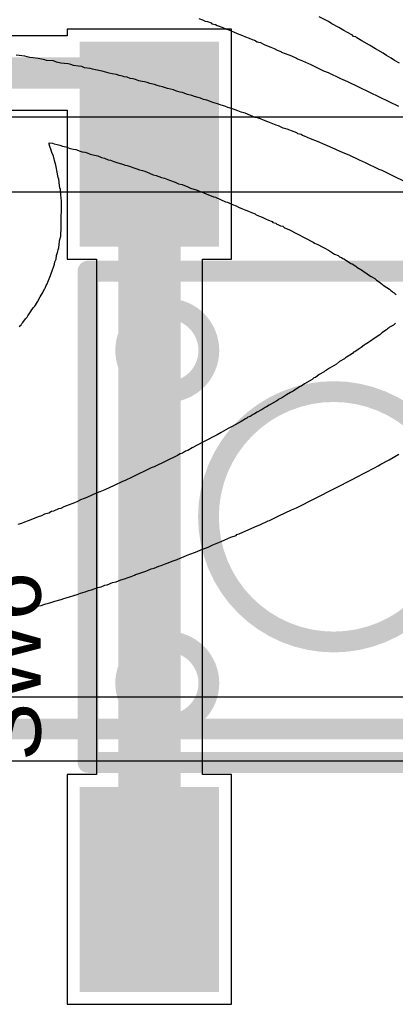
# Model space of a CAD drawing. Header units: inches. Extents: x 0 to 12.2, y 0 to 7.
# Tile 38 of 154: x 3.073 to 3.254, y 0.644 to 1.117. Entities that reach past the tile are written whole.
import ezdxf

# ---------------------------------------------------------------- set-up
doc = ezdxf.new("R2010")
doc.units = ezdxf.units.IN
doc.header["$MEASUREMENT"] = 0
for name, color, linetype in [('Bottom Layer', 5, 'Continuous'), ('Bottom Overlay', 54, 'Continuous'), ('Layer 2', 76, 'Continuous'), ('Top Layer', 1, 'Continuous'), ('Top Overlay', 2, 'Continuous'), ('Top Paste', 8, 'Continuous'), ('Top Solder', 216, 'Continuous')]:
    doc.layers.add(name, color=color, linetype=linetype)
doc.styles.add('Arial', font='txt', dxfattribs={"height": 0.2})

# ---------------------------------------------------------------- blocks, each defined once
blk = doc.blocks.new('TS_1002S_12026C_44')
at = {"layer": 'Top Layer'}
for points in [[(-0.22441, 0.11811), (-0.13385, 0.11811), (-0.13385, 0.05906), (-0.22441, 0.05906)], [(0.13385, 0.1181), (0.22441, 0.1181), (0.22441, 0.05905), (0.13385, 0.05905)], [(-0.22441, -0.05906), (-0.13385, -0.05906), (-0.13385, -0.11811), (-0.22441, -0.11811)], [(0.13385, -0.05906), (0.22441, -0.05906), (0.22441, -0.11811), (0.13385, -0.11811)]]:
    blk.add_hatch(color=1, dxfattribs=at).paths.add_polyline_path(points)
at = {"layer": 'Top Paste'}
for points in [[(-0.22441, 0.11811), (-0.13385, 0.11811), (-0.13385, 0.05906), (-0.22441, 0.05906)], [(0.13385, 0.1181), (0.22441, 0.1181), (0.22441, 0.05905), (0.13385, 0.05905)], [(-0.22441, -0.05906), (-0.13385, -0.05906), (-0.13385, -0.11811), (-0.22441, -0.11811)], [(0.13385, -0.05906), (0.22441, -0.05906), (0.22441, -0.11811), (0.13385, -0.11811)]]:
    blk.add_hatch(color=8, dxfattribs=at).paths.add_polyline_path(points)
at = {"layer": 'Top Solder'}
for points in [[(-0.22841, 0.12211), (-0.12985, 0.12211), (-0.12985, 0.05506), (-0.22841, 0.05506)], [(0.12985, 0.1221), (0.22841, 0.1221), (0.22841, 0.05505), (0.12985, 0.05505)], [(-0.22841, -0.05506), (-0.12985, -0.05506), (-0.12985, -0.12211), (-0.22841, -0.12211)], [(0.12985, -0.05506), (0.22841, -0.05506), (0.22841, -0.12211), (0.12985, -0.12211)]]:
    blk.add_hatch(color=216, dxfattribs=at).paths.add_polyline_path(points)
at = {"layer": 'Top Overlay', "const_width": 0.01}
for points in [[(0.11811, 0.11811), (-0.11811, 0.11811)], [(-0.11811, -0.11811), (-0.11811, 0.11811)], [(0.11811, -0.11811), (0.11811, 0.11811)], [(0.11811, -0.11811), (-0.11811, -0.11811)]]:
    blk.add_lwpolyline(points, dxfattribs=at)
at = {"layer": 'Top Overlay'}
for points, const_width in [([(-0.12061, 0.11811, 1), (-0.11561, 0.11811, 1)], 0.005), ([(-0.12061, 0.11811, 1), (-0.11561, 0.11811, 1)], 0.005), ([(0.11561, 0.11811, 1), (0.12061, 0.11811, 1)], 0.005), ([(0.11561, 0.11811, 1), (0.12061, 0.11811, 1)], 0.005), ([(-0.05992, 0.07994, 1), (-0.09992, 0.07994, 1)], 0.01), ([(0.1, 0.07999, 1), (0.06, 0.07999, 1)], 0.01), ([(-0.10242, 0.07994, 1), (-0.09742, 0.07994, 1)], 0.005), ([(-0.06242, 0.07994, 1), (-0.05742, 0.07994, 1)], 0.005), ([(0.0575, 0.07999, 1), (0.0625, 0.07999, 1)], 0.005), ([(0.0975, 0.07999, 1), (0.1025, 0.07999, 1)], 0.005), ([(0.06021, 0, 1), (-0.06021, 0, 1)], 0.01), ([(-0.06271, 0, 1), (-0.05771, 0, 1)], 0.005), ([(0.05771, 0, 1), (0.06271, 0, 1)], 0.005), ([(-0.06, -0.08001, 1), (-0.1, -0.08001, 1)], 0.01), ([(0.1, -0.08001, 1), (0.06, -0.08001, 1)], 0.01), ([(-0.1025, -0.08001, 1), (-0.0975, -0.08001, 1)], 0.005), ([(-0.0625, -0.08001, 1), (-0.0575, -0.08001, 1)], 0.005), ([(0.0575, -0.08001, 1), (0.0625, -0.08001, 1)], 0.005), ([(0.0975, -0.08001, 1), (0.1025, -0.08001, 1)], 0.005), ([(-0.12061, -0.11811, 1), (-0.11561, -0.11811, 1)], 0.005), ([(-0.12061, -0.11811, 1), (-0.11561, -0.11811, 1)], 0.005), ([(0.11561, -0.11811, 1), (0.12061, -0.11811, 1)], 0.005), ([(0.11561, -0.11811, 1), (0.12061, -0.11811, 1)], 0.005)]:
    blk.add_lwpolyline(points, format="xyb", close=True, dxfattribs=dict(at, const_width=const_width))

msp = doc.modelspace()

# ---------------------------------------------------------------- linework, layer by layer
at = {"layer": 'Bottom Layer'}
for p, q in [((3.38111, 0.79129), (1.7684, 0.79129)), ((1.767, 0.76071), (3.38062, 0.76071))]:
    msp.add_line(p, q, dxfattribs=at)
at = {"layer": 'Bottom Layer', "const_width": 0.01}
msp.add_lwpolyline([(1.767, 0.776), (3.39617, 0.776)], dxfattribs=at)
at = {"layer": 'Bottom Overlay'}
for p, q in [((3.15953, 1.11769), (3.16137, 1.1169)), ((3.22197, 1.11612), (3.21751, 1.11848)), ((3.16137, 1.1169), (3.16268, 1.11638)), ((3.16268, 1.11638), (3.16373, 1.11612)), ((3.16373, 1.11612), (3.16543, 1.11546)), ((3.16543, 1.11546), (3.16583, 1.11507)), ((3.16583, 1.11507), (3.16753, 1.11467)), ((3.16753, 1.11467), (3.16845, 1.11428)), ((3.16845, 1.11428), (3.17107, 1.11323)), ((3.17107, 1.11323), (3.17291, 1.11244)), ((3.22354, 1.11507), (3.22197, 1.11612)), ((3.22695, 1.11323), (3.22354, 1.11507)), ((3.22932, 1.11192), (3.22695, 1.11323)), ((3.17291, 1.11244), (3.17396, 1.11218)), ((3.17396, 1.11218), (3.17632, 1.11113)), ((3.17632, 1.11113), (3.17803, 1.11048)), ((3.17803, 1.11048), (3.18065, 1.10943)), ((3.18065, 1.10943), (3.18209, 1.10877)), ((3.18209, 1.10877), (3.1838, 1.10811)), ((3.1838, 1.10811), (3.18524, 1.10746)), ((3.23115, 1.11087), (3.22932, 1.11192)), ((3.23351, 1.10956), (3.23115, 1.11087)), ((3.23404, 1.10903), (3.23351, 1.10956)), ((3.23509, 1.10877), (3.23404, 1.10903)), ((3.23561, 1.10825), (3.23509, 1.10877)), ((3.23797, 1.10693), (3.23561, 1.10825)), ((3.18524, 1.10746), (3.18629, 1.1072)), ((3.18629, 1.1072), (3.1876, 1.10641)), ((3.1876, 1.10641), (3.18931, 1.10602)), ((3.18931, 1.10602), (3.19101, 1.1051)), ((3.19101, 1.1051), (3.19285, 1.10431)), ((3.19285, 1.10431), (3.19416, 1.10379)), ((3.19416, 1.10379), (3.19587, 1.10313)), ((3.19587, 1.10313), (3.19731, 1.10247)), ((3.24165, 1.10483), (3.23797, 1.10693)), ((3.24453, 1.103), (3.24165, 1.10483)), ((3.07597, 1.09946), (3.07178, 1.09998)), ((3.07702, 1.09919), (3.07597, 1.09946)), ((3.07834, 1.09893), (3.07702, 1.09919)), ((3.07991, 1.09867), (3.07834, 1.09893)), ((3.08227, 1.09841), (3.07991, 1.09867)), ((3.08384, 1.09814), (3.08227, 1.09841)), ((3.19731, 1.10247), (3.19901, 1.10182)), ((3.19901, 1.10182), (3.19941, 1.10142)), ((3.19941, 1.10142), (3.20282, 1.10011)), ((3.20282, 1.10011), (3.20413, 1.09959)), ((3.20413, 1.09959), (3.20649, 1.09854)), ((3.20649, 1.09854), (3.20702, 1.09828)), ((3.2482, 1.1009), (3.24453, 1.103)), ((3.24978, 1.09985), (3.2482, 1.1009)), ((3.25214, 1.09854), (3.24978, 1.09985)), ((3.25371, 1.09749), (3.25214, 1.09854)), ((3.08555, 1.09775), (3.08384, 1.09814)), ((3.08634, 1.09749), (3.08555, 1.09775)), ((3.08975, 1.09723), (3.08634, 1.09749)), ((3.09106, 1.0967), (3.08975, 1.09723)), ((3.09316, 1.09618), (3.09106, 1.0967)), ((3.0967, 1.09578), (3.09316, 1.09618)), ((3.09801, 1.09552), (3.0967, 1.09578)), ((3.09932, 1.095), (3.09801, 1.09552)), ((3.10168, 1.09473), (3.09932, 1.095)), ((3.10326, 1.09447), (3.10168, 1.09473)), ((3.10457, 1.09395), (3.10326, 1.09447)), ((3.10732, 1.09355), (3.10457, 1.09395)), ((3.20702, 1.09828), (3.20938, 1.09723)), ((3.20938, 1.09723), (3.21226, 1.09591)), ((3.21226, 1.09591), (3.21305, 1.09565)), ((3.21305, 1.09565), (3.21961, 1.0925)), ((3.25607, 1.09618), (3.25371, 1.09749)), ((3.10837, 1.09329), (3.10732, 1.09355)), ((3.10982, 1.0929), (3.10837, 1.09329)), ((3.1131, 1.09224), (3.10982, 1.0929)), ((3.11415, 1.09198), (3.1131, 1.09224)), ((3.11533, 1.09159), (3.11415, 1.09198)), ((3.11638, 1.09132), (3.11533, 1.09159)), ((3.11795, 1.09106), (3.11638, 1.09132)), ((3.11992, 1.09067), (3.11795, 1.09106)), ((3.12123, 1.09014), (3.11992, 1.09067)), ((3.1228, 1.08988), (3.12123, 1.09014)), ((3.12359, 1.08962), (3.1228, 1.08988)), ((3.12516, 1.08936), (3.12359, 1.08962)), ((3.12648, 1.08883), (3.12516, 1.08936)), ((3.21961, 1.0925), (3.22171, 1.09172)), ((3.22171, 1.09172), (3.22774, 1.08883)), ((3.12805, 1.08857), (3.12648, 1.08883)), ((3.1291, 1.08831), (3.12805, 1.08857)), ((3.1308, 1.08765), (3.1291, 1.08831)), ((3.13238, 1.08739), (3.1308, 1.08765)), ((3.13343, 1.08713), (3.13238, 1.08739)), ((3.13474, 1.08686), (3.13343, 1.08713)), ((3.13605, 1.08634), (3.13474, 1.08686)), ((3.13828, 1.08595), (3.13605, 1.08634)), ((3.13959, 1.08542), (3.13828, 1.08595)), ((3.14064, 1.08516), (3.13959, 1.08542)), ((3.14209, 1.08477), (3.14064, 1.08516)), ((3.14313, 1.0845), (3.14209, 1.08477)), ((3.14445, 1.08398), (3.14313, 1.0845)), ((3.22774, 1.08883), (3.23115, 1.08726)), ((3.23115, 1.08726), (3.24165, 1.08227)), ((3.14746, 1.08332), (3.14445, 1.08398)), ((3.14891, 1.08267), (3.14746, 1.08332)), ((3.15061, 1.08227), (3.14891, 1.08267)), ((3.15166, 1.08201), (3.15061, 1.08227)), ((3.15284, 1.08162), (3.15166, 1.08201)), ((3.15415, 1.08109), (3.15284, 1.08162)), ((3.15625, 1.08057), (3.15415, 1.08109)), ((3.15756, 1.08004), (3.15625, 1.08057)), ((3.15927, 1.07965), (3.15756, 1.08004)), ((3.16032, 1.07939), (3.15927, 1.07965)), ((3.16176, 1.07873), (3.16032, 1.07939)), ((3.24165, 1.08227), (3.25555, 1.07545)), ((3.16347, 1.07834), (3.16176, 1.07873)), ((3.16465, 1.07794), (3.16347, 1.07834)), ((3.16635, 1.07729), (3.16465, 1.07794)), ((3.16858, 1.07663), (3.16635, 1.07729)), ((3.17029, 1.07598), (3.16858, 1.07663)), ((3.17212, 1.07545), (3.17029, 1.07598)), ((3.17357, 1.0748), (3.17212, 1.07545)), ((3.17527, 1.0744), (3.17357, 1.0748)), ((3.17698, 1.07375), (3.17527, 1.0744)), ((3.17829, 1.07322), (3.17698, 1.07375)), ((3.17999, 1.07257), (3.17829, 1.07322)), ((3.18183, 1.07204), (3.17999, 1.07257)), ((3.18445, 1.07099), (3.18183, 1.07204)), ((3.18668, 1.07007), (3.18445, 1.07099)), ((3.18773, 1.06981), (3.18668, 1.07007)), ((3.18918, 1.06942), (3.18773, 1.06981)), ((3.19062, 1.06876), (3.18918, 1.06942)), ((3.19272, 1.06798), (3.19062, 1.06876)), ((3.19442, 1.06732), (3.19272, 1.06798)), ((3.19678, 1.06627), (3.19442, 1.06732)), ((3.19783, 1.06601), (3.19678, 1.06627)), ((3.20019, 1.06496), (3.19783, 1.06601)), ((3.20203, 1.06443), (3.20019, 1.06496)), ((3.20544, 1.06312), (3.20203, 1.06443)), ((3.20675, 1.0626), (3.20544, 1.06312)), ((3.20715, 1.0622), (3.20675, 1.0626)), ((3.20885, 1.06181), (3.20715, 1.0622)), ((3.20938, 1.06129), (3.20885, 1.06181)), ((3.21043, 1.06102), (3.20938, 1.06129)), ((3.21331, 1.05971), (3.21043, 1.06102)), ((3.08752, 1.05722), (3.08765, 1.05787)), ((3.08791, 1.05604), (3.08752, 1.05722)), ((3.08765, 1.05787), (3.08922, 1.05761)), ((3.08857, 1.05433), (3.08791, 1.05604)), ((3.08922, 1.05761), (3.09001, 1.05735)), ((3.09001, 1.05735), (3.09145, 1.05696)), ((3.09145, 1.05696), (3.09276, 1.05669)), ((3.09276, 1.05669), (3.09408, 1.05617)), ((3.09408, 1.05617), (3.09565, 1.05591)), ((3.09565, 1.05591), (3.09775, 1.05512)), ((3.21672, 1.0584), (3.21331, 1.05971)), ((3.2204, 1.05683), (3.21672, 1.0584)), ((3.22512, 1.05473), (3.2204, 1.05683)), ((3.08896, 1.05315), (3.08857, 1.05433)), ((3.08962, 1.05145), (3.08896, 1.05315)), ((3.09014, 1.04935), (3.08962, 1.05145)), ((3.09775, 1.05512), (3.09932, 1.05486)), ((3.09932, 1.05486), (3.10037, 1.0546)), ((3.10037, 1.0546), (3.10247, 1.05381)), ((3.10247, 1.05381), (3.10352, 1.05355)), ((3.10352, 1.05355), (3.10483, 1.05328)), ((3.10483, 1.05328), (3.10588, 1.05302)), ((3.10588, 1.05302), (3.10732, 1.05237)), ((3.10732, 1.05237), (3.10942, 1.05184)), ((3.10942, 1.05184), (3.111, 1.05158)), ((3.111, 1.05158), (3.11283, 1.05079)), ((3.22643, 1.0542), (3.22512, 1.05473)), ((3.22984, 1.05263), (3.22643, 1.0542)), ((3.23194, 1.05184), (3.22984, 1.05263)), ((3.23692, 1.04948), (3.23194, 1.05184)), ((3.09053, 1.04817), (3.09014, 1.04935)), ((3.0908, 1.04712), (3.09053, 1.04817)), ((3.09106, 1.04554), (3.0908, 1.04712)), ((3.11283, 1.05079), (3.11428, 1.0504)), ((3.11428, 1.0504), (3.11598, 1.04974)), ((3.11598, 1.04974), (3.11703, 1.04948)), ((3.11703, 1.04948), (3.11874, 1.04882)), ((3.11874, 1.04882), (3.12018, 1.04843)), ((3.12018, 1.04843), (3.1228, 1.04764)), ((3.1228, 1.04764), (3.12411, 1.04712)), ((3.12411, 1.04712), (3.12516, 1.04686)), ((3.12516, 1.04686), (3.12661, 1.04646)), ((3.12661, 1.04646), (3.12831, 1.04581)), ((3.23981, 1.04817), (3.23692, 1.04948)), ((3.24637, 1.04502), (3.23981, 1.04817)), ((3.09132, 1.0445), (3.09106, 1.04554)), ((3.09198, 1.04122), (3.09132, 1.0445)), ((3.12831, 1.04581), (3.12976, 1.04541)), ((3.12976, 1.04541), (3.13107, 1.04489)), ((3.13107, 1.04489), (3.13251, 1.0445)), ((3.13251, 1.0445), (3.13356, 1.04423)), ((3.13356, 1.04423), (3.13592, 1.04318)), ((3.13592, 1.04318), (3.13763, 1.04253)), ((3.13763, 1.04253), (3.13907, 1.04213)), ((3.13907, 1.04213), (3.14156, 1.04122)), ((3.24768, 1.0445), (3.24637, 1.04502)), ((3.26421, 1.03636), (3.24768, 1.0445)), ((3.09224, 1.04043), (3.09198, 1.04122)), ((3.0925, 1.03728), (3.09224, 1.04043)), ((3.09276, 1.03623), (3.0925, 1.03728)), ((3.14156, 1.04122), (3.143, 1.04082)), ((3.143, 1.04082), (3.1455, 1.0399)), ((3.1455, 1.0399), (3.14812, 1.03885)), ((3.14812, 1.03885), (3.14982, 1.0382)), ((3.14982, 1.0382), (3.15153, 1.03781)), ((3.15153, 1.03781), (3.15428, 1.03662)), ((3.09303, 1.03544), (3.09276, 1.03623)), ((3.09329, 1.03098), (3.09303, 1.03544)), ((3.15428, 1.03662), (3.1556, 1.0361)), ((3.1556, 1.0361), (3.15822, 1.03531)), ((3.15822, 1.03531), (3.15874, 1.03505)), ((3.15874, 1.03505), (3.16058, 1.03426)), ((3.16058, 1.03426), (3.16163, 1.034)), ((3.16163, 1.034), (3.16347, 1.03321)), ((3.16347, 1.03321), (3.16478, 1.03269)), ((3.16478, 1.03269), (3.16661, 1.0319)), ((3.09355, 1.0302), (3.09329, 1.03098)), ((3.09342, 1.01721), (3.09355, 1.0302)), ((3.16661, 1.0319), (3.16766, 1.03164)), ((3.16766, 1.03164), (3.17239, 1.02954)), ((3.17239, 1.02954), (3.17344, 1.02928)), ((3.17344, 1.02928), (3.1758, 1.02823)), ((3.1758, 1.02823), (3.1775, 1.02757)), ((3.1775, 1.02757), (3.17868, 1.02692)), ((3.17868, 1.02692), (3.18052, 1.02613)), ((3.18052, 1.02613), (3.18222, 1.02548)), ((3.18222, 1.02548), (3.18354, 1.02495)), ((3.18354, 1.02495), (3.18498, 1.02429)), ((3.18498, 1.02429), (3.18668, 1.02364)), ((3.18668, 1.02364), (3.18708, 1.02325)), ((3.18708, 1.02325), (3.18878, 1.02259)), ((3.18878, 1.02259), (3.19009, 1.02206)), ((3.19009, 1.02206), (3.19167, 1.02128)), ((3.19167, 1.02128), (3.19311, 1.02062)), ((3.19311, 1.02062), (3.19482, 1.01997)), ((3.19482, 1.01997), (3.19521, 1.01957)), ((3.19521, 1.01957), (3.19665, 1.01918)), ((3.19665, 1.01918), (3.19705, 1.01879)), ((3.19705, 1.01879), (3.19757, 1.01852)), ((3.19757, 1.01852), (3.19888, 1.018)), ((3.19888, 1.018), (3.19993, 1.01774)), ((3.09316, 1.01301), (3.09342, 1.01721)), ((3.19993, 1.01774), (3.20072, 1.01695)), ((3.20072, 1.01695), (3.20282, 1.01616)), ((3.20282, 1.01616), (3.21462, 1.01013)), ((3.09224, 1.00737), (3.0925, 1.01052)), ((3.0925, 1.01052), (3.09276, 1.01131)), ((3.09276, 1.01131), (3.09316, 1.01301)), ((3.21462, 1.01013), (3.21515, 1.0096)), ((3.21515, 1.0096), (3.21685, 1.00895)), ((3.21685, 1.00895), (3.21882, 1.00777)), ((3.09093, 1.00186), (3.09119, 1.0037)), ((3.09119, 1.0037), (3.09158, 1.00514)), ((3.09158, 1.00514), (3.09198, 1.00632)), ((3.09198, 1.00632), (3.09224, 1.00737)), ((3.21882, 1.00777), (3.22013, 1.00724)), ((3.22013, 1.00724), (3.22197, 1.00619)), ((3.22197, 1.00619), (3.22486, 1.00436)), ((3.22486, 1.00436), (3.22656, 1.0037)), ((3.22656, 1.0037), (3.22722, 1.00304)), ((3.08975, 0.99806), (3.09014, 0.9995)), ((3.09014, 0.9995), (3.0904, 1.00055)), ((3.0904, 1.00055), (3.09093, 1.00186)), ((3.22722, 1.00304), (3.22827, 1.00278)), ((3.22827, 1.00278), (3.22879, 1.00226)), ((3.22879, 1.00226), (3.22932, 1.002)), ((3.22932, 1.002), (3.23115, 1.00095)), ((3.23115, 1.00095), (3.23273, 0.9999)), ((3.23273, 0.9999), (3.23325, 0.99963)), ((3.23325, 0.99963), (3.23509, 0.99858)), ((3.0883, 0.99399), (3.08857, 0.99504)), ((3.08857, 0.99504), (3.08922, 0.99675)), ((3.08922, 0.99675), (3.08975, 0.99806)), ((3.23509, 0.99858), (3.23561, 0.99806)), ((3.23561, 0.99806), (3.23745, 0.99701)), ((3.23745, 0.99701), (3.23824, 0.99649)), ((3.23824, 0.99649), (3.23837, 0.99635)), ((3.23837, 0.99635), (3.2406, 0.99491)), ((3.2406, 0.99491), (3.24112, 0.99439)), ((3.24112, 0.99439), (3.24243, 0.9936)), ((3.08621, 0.98927), (3.08647, 0.9898)), ((3.08647, 0.9898), (3.08726, 0.99163)), ((3.08726, 0.99163), (3.0883, 0.99399)), ((3.24243, 0.9936), (3.24427, 0.99255)), ((3.24427, 0.99255), (3.24506, 0.99176)), ((3.24506, 0.99176), (3.24637, 0.99098)), ((3.24637, 0.99098), (3.24873, 0.98914)), ((3.08332, 0.98376), (3.08463, 0.98586)), ((3.08463, 0.98586), (3.08529, 0.98757)), ((3.08529, 0.98757), (3.08568, 0.98796)), ((3.08568, 0.98796), (3.08621, 0.98927)), ((3.24873, 0.98914), (3.25122, 0.98743)), ((3.25122, 0.98743), (3.25188, 0.98678)), ((3.25188, 0.98678), (3.2524, 0.98652)), ((3.2524, 0.98652), (3.25293, 0.98599)), ((3.25293, 0.98599), (3.25345, 0.98573)), ((3.25345, 0.98573), (3.25398, 0.9852)), ((3.25398, 0.9852), (3.2545, 0.98494)), ((3.08096, 0.97983), (3.08201, 0.9814)), ((3.08201, 0.9814), (3.08332, 0.98376)), ((3.07729, 0.97458), (3.07965, 0.97799)), ((3.07965, 0.97799), (3.07991, 0.97852)), ((3.07991, 0.97852), (3.0807, 0.9793)), ((3.0807, 0.9793), (3.08096, 0.97983)), ((3.07414, 0.97038), (3.0744, 0.97091)), ((3.0744, 0.97091), (3.07492, 0.97143)), ((3.07492, 0.97143), (3.07519, 0.97196)), ((3.07519, 0.97196), (3.07597, 0.97274)), ((3.07597, 0.97274), (3.07624, 0.97327)), ((3.07624, 0.97327), (3.07702, 0.97406)), ((3.07702, 0.97406), (3.07729, 0.97458)), ((3.25411, 0.97117), (3.25319, 0.97025)), ((3.07322, 0.96946), (3.07414, 0.97038)), ((3.24742, 0.96632), (3.24663, 0.96553)), ((3.24794, 0.96658), (3.24742, 0.96632)), ((3.24847, 0.9671), (3.24794, 0.96658)), ((3.24978, 0.96789), (3.24847, 0.9671)), ((3.2503, 0.96841), (3.24978, 0.96789)), ((3.25083, 0.96868), (3.2503, 0.96841)), ((3.25135, 0.9692), (3.25083, 0.96868)), ((3.25319, 0.97025), (3.25135, 0.9692)), ((3.24112, 0.96186), (3.23955, 0.96081)), ((3.24479, 0.96448), (3.24112, 0.96186)), ((3.24663, 0.96553), (3.24479, 0.96448)), ((3.23351, 0.95661), (3.2322, 0.95582)), ((3.23404, 0.95713), (3.23351, 0.95661)), ((3.23456, 0.9574), (3.23404, 0.95713)), ((3.23614, 0.95845), (3.23456, 0.9574)), ((3.23758, 0.95936), (3.23614, 0.95845)), ((3.23902, 0.96054), (3.23758, 0.95936)), ((3.23955, 0.96081), (3.23902, 0.96054)), ((3.22722, 0.95267), (3.22577, 0.95149)), ((3.22958, 0.95399), (3.22722, 0.95267)), ((3.2301, 0.95451), (3.22958, 0.95399)), ((3.23063, 0.95477), (3.2301, 0.95451)), ((3.2322, 0.95582), (3.23063, 0.95477)), ((3.21987, 0.94769), (3.21751, 0.94638)), ((3.2204, 0.94821), (3.21987, 0.94769)), ((3.22092, 0.94848), (3.2204, 0.94821)), ((3.22249, 0.94953), (3.22092, 0.94848)), ((3.22577, 0.95149), (3.22249, 0.94953)), ((3.2141, 0.94402), (3.21043, 0.94192)), ((3.21489, 0.9448), (3.2141, 0.94402)), ((3.21567, 0.94507), (3.21489, 0.9448)), ((3.21751, 0.94638), (3.21567, 0.94507)), ((3.20361, 0.93772), (3.20177, 0.93667)), ((3.20492, 0.93851), (3.20361, 0.93772)), ((3.20649, 0.93956), (3.20492, 0.93851)), ((3.20833, 0.94061), (3.20649, 0.93956)), ((3.20885, 0.94087), (3.20833, 0.94061)), ((3.21043, 0.94192), (3.20885, 0.94087)), ((3.19705, 0.93379), (3.19337, 0.93169)), ((3.19757, 0.93405), (3.19705, 0.93379)), ((3.1981, 0.93457), (3.19757, 0.93405)), ((3.19941, 0.9351), (3.1981, 0.93457)), ((3.20177, 0.93667), (3.19941, 0.9351)), ((3.1876, 0.92828), (3.18629, 0.92749)), ((3.18944, 0.92933), (3.1876, 0.92828)), ((3.18996, 0.92959), (3.18944, 0.92933)), ((3.19154, 0.93064), (3.18996, 0.92959)), ((3.19206, 0.9309), (3.19154, 0.93064)), ((3.19337, 0.93169), (3.19206, 0.9309)), ((3.17999, 0.92382), (3.17553, 0.92146)), ((3.18209, 0.92513), (3.17999, 0.92382)), ((3.18262, 0.92539), (3.18209, 0.92513)), ((3.18314, 0.92591), (3.18262, 0.92539)), ((3.18419, 0.92618), (3.18314, 0.92591)), ((3.18577, 0.92723), (3.18419, 0.92618)), ((3.18629, 0.92749), (3.18577, 0.92723)), ((3.17029, 0.91857), (3.16845, 0.91752)), ((3.1737, 0.92041), (3.17029, 0.91857)), ((3.17553, 0.92146), (3.1737, 0.92041)), ((3.16189, 0.91411), (3.15638, 0.91122)), ((3.16845, 0.91752), (3.16189, 0.91411)), ((3.15324, 0.90965), (3.15166, 0.9086)), ((3.15428, 0.90991), (3.15324, 0.90965)), ((3.15638, 0.91122), (3.15428, 0.90991)), ((3.1493, 0.90755), (3.13802, 0.90204)), ((3.15061, 0.90834), (3.1493, 0.90755)), ((3.15166, 0.9086), (3.15061, 0.90834)), ((3.24715, 0.90335), (3.25109, 0.90545)), ((3.25109, 0.90545), (3.25581, 0.90808)), ((3.13671, 0.90152), (3.12753, 0.89706)), ((3.13802, 0.90204), (3.13671, 0.90152)), ((3.23535, 0.89706), (3.24401, 0.90152)), ((3.24401, 0.90152), (3.24584, 0.90257)), ((3.24584, 0.90257), (3.24715, 0.90335)), ((3.1228, 0.89496), (3.11887, 0.89312)), ((3.12411, 0.89548), (3.1228, 0.89496)), ((3.12753, 0.89706), (3.12411, 0.89548)), ((3.20649, 0.88237), (3.23404, 0.89627)), ((3.23404, 0.89627), (3.23535, 0.89706)), ((3.11192, 0.8901), (3.10995, 0.88919)), ((3.11441, 0.89102), (3.11192, 0.8901)), ((3.11887, 0.89312), (3.11441, 0.89102)), ((3.10116, 0.88538), (3.09972, 0.88473)), ((3.10273, 0.88617), (3.10116, 0.88538)), ((3.10444, 0.88683), (3.10273, 0.88617)), ((3.10575, 0.88735), (3.10444, 0.88683)), ((3.10811, 0.8884), (3.10575, 0.88735)), ((3.10995, 0.88919), (3.10811, 0.8884)), ((3.08975, 0.88079), (3.0887, 0.88053)), ((3.09211, 0.88184), (3.08975, 0.88079)), ((3.09316, 0.8821), (3.09211, 0.88184)), ((3.0946, 0.88276), (3.09316, 0.8821)), ((3.09972, 0.88473), (3.0946, 0.88276)), ((3.1981, 0.87843), (3.20413, 0.88132)), ((3.20413, 0.88132), (3.20649, 0.88237)), ((3.07742, 0.87607), (3.07571, 0.87541)), ((3.07873, 0.87659), (3.07742, 0.87607)), ((3.08227, 0.87804), (3.07873, 0.87659)), ((3.08398, 0.87843), (3.08227, 0.87804)), ((3.08529, 0.87922), (3.08398, 0.87843)), ((3.08739, 0.87974), (3.08529, 0.87922)), ((3.0887, 0.88053), (3.08739, 0.87974)), ((3.18891, 0.87423), (3.19285, 0.87607)), ((3.19285, 0.87607), (3.19364, 0.87633)), ((3.19364, 0.87633), (3.1981, 0.87843)), ((3.07427, 0.87476), (3.07256, 0.87436)), ((3.07571, 0.87541), (3.07427, 0.87476)), ((3.17895, 0.86977), (3.18367, 0.87187)), ((3.18367, 0.87187), (3.1876, 0.87371)), ((3.1876, 0.87371), (3.18891, 0.87423)), ((3.17029, 0.8661), (3.17212, 0.86689)), ((3.17212, 0.86689), (3.17501, 0.8682)), ((3.17501, 0.8682), (3.1775, 0.86912)), ((3.1775, 0.86912), (3.1779, 0.86951)), ((3.1779, 0.86951), (3.17895, 0.86977)), ((3.15874, 0.86138), (3.16058, 0.86216)), ((3.16058, 0.86216), (3.16399, 0.86348)), ((3.16399, 0.86348), (3.16635, 0.86453)), ((3.16635, 0.86453), (3.17029, 0.8661)), ((3.14668, 0.85666), (3.14917, 0.85757)), ((3.14917, 0.85757), (3.15087, 0.85823)), ((3.15087, 0.85823), (3.15219, 0.85875)), ((3.15219, 0.85875), (3.15402, 0.85954)), ((3.15402, 0.85954), (3.15743, 0.86085)), ((3.15743, 0.86085), (3.15874, 0.86138)), ((3.13356, 0.85167), (3.13487, 0.8522)), ((3.13487, 0.8522), (3.13671, 0.85298)), ((3.13671, 0.85298), (3.13815, 0.85338)), ((3.13815, 0.85338), (3.14038, 0.85429)), ((3.14038, 0.85429), (3.14143, 0.85456)), ((3.14143, 0.85456), (3.14379, 0.85561)), ((3.14379, 0.85561), (3.14484, 0.85587)), ((3.14484, 0.85587), (3.14668, 0.85666)), ((3.11979, 0.84682), (3.12202, 0.84774)), ((3.12202, 0.84774), (3.12385, 0.84826)), ((3.12385, 0.84826), (3.12556, 0.84892)), ((3.12556, 0.84892), (3.127, 0.84931)), ((3.127, 0.84931), (3.12871, 0.84997)), ((3.12871, 0.84997), (3.1291, 0.85036)), ((3.1291, 0.85036), (3.1308, 0.85075)), ((3.1308, 0.85075), (3.13212, 0.85128)), ((3.13212, 0.85128), (3.13356, 0.85167)), ((3.10667, 0.84262), (3.10798, 0.84288)), ((3.10798, 0.84288), (3.10929, 0.84341)), ((3.10929, 0.84341), (3.111, 0.84406)), ((3.111, 0.84406), (3.11257, 0.84433)), ((3.11257, 0.84433), (3.11441, 0.84511)), ((3.11441, 0.84511), (3.11546, 0.84537)), ((3.11546, 0.84537), (3.11808, 0.84642)), ((3.11808, 0.84642), (3.11979, 0.84682)), ((3.09027, 0.8375), (3.09342, 0.83829)), ((3.09342, 0.83829), (3.09473, 0.83882)), ((3.09473, 0.83882), (3.09578, 0.83908)), ((3.09578, 0.83908), (3.10103, 0.84065)), ((3.10103, 0.84065), (3.10273, 0.84131)), ((3.10273, 0.84131), (3.10496, 0.84196)), ((3.10496, 0.84196), (3.10667, 0.84262)), ((3.07571, 0.83318), (3.07689, 0.83357)), ((3.07689, 0.83357), (3.07794, 0.83383)), ((3.07794, 0.83383), (3.07978, 0.83436)), ((3.07978, 0.83436), (3.08161, 0.83514)), ((3.08161, 0.83514), (3.08371, 0.83541)), ((3.08371, 0.83541), (3.08503, 0.83593)), ((3.08503, 0.83593), (3.08607, 0.83619)), ((3.08607, 0.83619), (3.08791, 0.83672)), ((3.08791, 0.83672), (3.08896, 0.83698)), ((3.08896, 0.83698), (3.09027, 0.8375)), ((3.07165, 0.832), (3.07348, 0.83278)), ((3.07348, 0.83278), (3.07571, 0.83318))]:
    msp.add_line(p, q, dxfattribs=at)
at = {"layer": 'Layer 2'}
for p, q in [((3.46525, 1.07025), (1.80356, 1.07025)), ((1.13424, 1.03424), (3.48929, 1.03424))]:
    msp.add_line(p, q, dxfattribs=at)
at = {"layer": 'Top Layer'}
for p, q in [((3.0963, 1.10929), (3.06974, 1.10929)), ((3.17535, 1.11245), (3.0963, 1.11245)), ((3.0963, 1.11245), (3.0963, 1.10929)), ((3.17535, 1.0019), (3.17535, 1.11245)), ((3.06974, 1.07361), (3.0963, 1.07361)), ((3.0963, 1.07361), (3.0963, 1.0019)), ((3.0963, 1.0019), (3.11033, 1.0019)), ((3.11033, 1.0019), (3.11033, 0.75419)), ((3.16131, 0.75419), (3.16131, 1.0019)), ((3.16131, 1.0019), (3.17535, 1.0019)), ((3.11033, 0.75419), (3.0963, 0.75419)), ((3.0963, 0.75419), (3.0963, 0.64364)), ((3.17535, 0.75419), (3.16131, 0.75419)), ((3.17535, 0.64364), (3.17535, 0.75419)), ((3.0963, 0.64364), (3.17535, 0.64364))]:
    msp.add_line(p, q, dxfattribs=at)
for points, const_width in [([(3.04724, 1.09145), (3.1113, 1.09145)], 0.015), ([(3.1113, 1.09145), (3.13582, 1.06692)], 0.015), ([(3.13582, 0.69891), (3.13582, 1.05717)], 0.03), ([(3.13582, 1.05717), (3.13582, 1.06692)], 0.015)]:
    msp.add_lwpolyline(points, dxfattribs=dict(at, const_width=const_width))
for points, const_width in [([(3.10755, 1.09145, 1), (3.11505, 1.09145, 1)], 0.0075), ([(3.10755, 1.09145, 1), (3.11505, 1.09145, 1)], 0.0075), ([(3.12832, 1.05717, 1), (3.14332, 1.05717, 1)], 0.015), ([(3.13207, 1.06692, 1), (3.13957, 1.06692, 1)], 0.0075), ([(3.13207, 1.06692, 1), (3.13957, 1.06692, 1)], 0.0075), ([(3.13207, 1.05717, 1), (3.13957, 1.05717, 1)], 0.0075), ([(3.12832, 0.69891, 1), (3.14332, 0.69891, 1)], 0.015)]:
    msp.add_lwpolyline(points, format="xyb", close=True, dxfattribs=dict(at, const_width=const_width))

# ---------------------------------------------------------------- block references
at = {"rotation": 270}
msp.add_blockref('TS_1002S_12026C_44', (3.22441, 0.87804), dxfattribs=at)

# ---------------------------------------------------------------- texts
at = {"layer": 'Top Overlay', "style": 'Arial'}
msp.add_text('SW6', height=0.03, rotation=90, dxfattribs=at).set_placement((3.08355, 0.76065))

doc.saveas('drawing.dxf')
